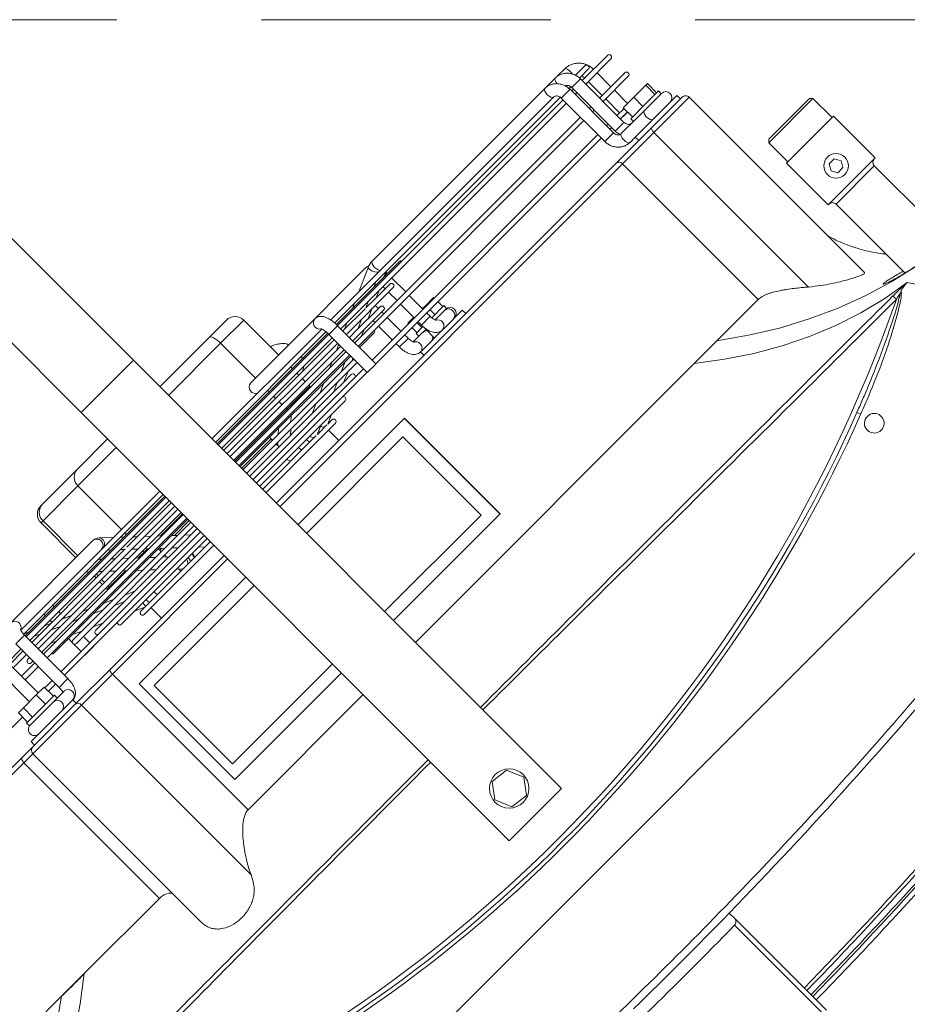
# Model space of a CAD drawing. Header units: millimetres. Extents: x -96593 to 66336, y -23969 to 7139.
# Tile 61 of 256: x -90381 to -90350, y -5507 to -5473. Entities that reach past the tile are written whole.
import ezdxf

# ---------------------------------------------------------------- set-up
doc = ezdxf.new("R2010")
doc.units = ezdxf.units.MM
doc.linetypes.add('DASHED', pattern=[0.75, 0.5, -0.25])
doc.layers.add('mm_punktwstawienia', color=1, linetype='Continuous', lineweight=50)
doc.layers.add('PG_PODCIĄGI', color=1, linetype='DASHED', lineweight=18)

# ---------------------------------------------------------------- blocks, each defined once
blk = doc.blocks.new('W_Gorny')
at = {"color": 7, "linetype": 'Continuous', "lineweight": 13}
for p, q in [((143.801, 230.641), (143.801, 244.007)), ((146.801, 230.641), (146.801, 244.007)), ((143.801, 230.641), (146.801, 230.641)), ((143.801, 230.641), (143.801, 206.024)), ((146.801, 230.641), (146.801, 206.024)), ((139.97, 229.124), (140.968, 229.124)), ((140.968, 229.124), (143.801, 229.124)), ((146.801, 229.124), (148.537, 229.124)), ((148.537, 229.124), (150.546, 229.124)), ((150.546, 229.124), (150.633, 229.124)), ((139.47, 228.624), (139.47, 226.614)), ((140.8, 228.624), (139.47, 228.624)), ((143.801, 228.624), (140.8, 228.624)), ((140.8, 228.624), (140.8, 226.614)), ((149.008, 228.624), (146.801, 228.624)), ((151.017, 228.624), (149.008, 228.624)), ((149.008, 228.624), (149.008, 226.124)), ((151.017, 226.624), (151.017, 228.624)), ((151.133, 228.624), (151.017, 228.624)), ((151.133, 226.624), (151.133, 228.624)), ((123.446, 226.614), (123.017, 226.614)), ((124.155, 226.624), (123.553, 226.624)), ((134.088, 226.624), (124.155, 226.624)), ((135.351, 226.124), (134.358, 226.567)), ((138.886, 226.624), (134.468, 226.624)), ((141.083, 226.614), (137.383, 226.614)), ((154.871, 226.624), (150.146, 226.624)), ((149.895, 226.521), (149.472, 226.124)), ((122.852, 225.774), (121.401, 225.774)), ((122.878, 226.124), (122.351, 226.124)), ((122.351, 225.924), (122.841, 225.924)), ((122.852, 225.874), (122.852, 223.374)), ((123.209, 225.874), (122.852, 225.874)), ((123.352, 225.874), (123.209, 225.874)), ((123.351, 225.924), (123.457, 225.924)), ((123.352, 223.374), (123.352, 225.874)), ((123.453, 225.774), (123.352, 225.774)), ((123.453, 225.874), (123.453, 223.374)), ((123.453, 225.874), (123.953, 225.874)), ((123.949, 225.924), (136.933, 225.924)), ((123.953, 223.374), (123.953, 225.874)), ((136.928, 225.774), (123.953, 225.774)), ((124.155, 226.124), (124.886, 226.124)), ((136.965, 226.124), (124.886, 226.124)), ((134.165, 225.832), (133.307, 225.832)), ((133.97, 225.924), (134.178, 225.831)), ((134.003, 225.874), (134.003, 225.832)), ((134.003, 225.874), (134.082, 225.874)), ((134.177, 225.832), (134.165, 225.832)), ((134.767, 225.832), (134.205, 225.832)), ((134.571, 225.924), (134.779, 225.832)), ((136.924, 225.832), (134.767, 225.832)), ((136.007, 225.832), (135.8, 225.924)), ((136.932, 225.764), (136.932, 223.564)), ((136.932, 225.764), (136.956, 225.764)), ((136.956, 225.764), (137.432, 225.764)), ((143.801, 225.832), (137.427, 225.832)), ((143.801, 225.774), (137.43, 225.774)), ((137.432, 223.564), (137.432, 225.764)), ((137.435, 225.924), (143.801, 225.924)), ((137.48, 226.114), (137.603, 226.114)), ((143.801, 226.124), (137.678, 226.124)), ((138.883, 225.832), (138.86, 225.924)), ((139.47, 225.924), (139.47, 225.832)), ((140.8, 225.924), (140.8, 225.832)), ((154.522, 226.124), (146.801, 226.124)), ((146.801, 225.924), (154.84, 225.924)), ((149.794, 225.832), (146.801, 225.832)), ((154.835, 225.774), (146.801, 225.774)), ((149.008, 225.924), (149.008, 225.832)), ((149.258, 225.924), (149.159, 225.832)), ((151.053, 225.832), (149.794, 225.832)), ((149.891, 225.832), (149.989, 225.924)), ((150.522, 225.924), (150.424, 225.832)), ((151.121, 225.832), (151.053, 225.832)), ((154.835, 225.832), (151.121, 225.832)), ((151.155, 225.832), (151.254, 225.924)), ((154.523, 226.124), (154.794, 226.124)), ((154.803, 225.924), (154.595, 225.832)), ((154.835, 225.874), (154.835, 223.374)), ((155.335, 225.874), (154.835, 225.874)), ((155.335, 223.374), (155.335, 225.874)), ((156.1, 225.874), (156.1, 223.814)), ((156.6, 223.814), (156.6, 225.874)), ((121.401, 225.574), (122.852, 225.574)), ((122.201, 225.574), (122.201, 224.774)), ((122.701, 224.774), (122.701, 225.574)), ((123.352, 225.574), (123.453, 225.574)), ((123.953, 225.574), (136.932, 225.574)), ((134.003, 225.574), (134.003, 224.774)), ((135.004, 225.459), (134.235, 225.459)), ((134.503, 225.459), (134.503, 225.574)), ((134.756, 225.574), (135.018, 225.457)), ((135.015, 225.459), (135.004, 225.459)), ((135.605, 225.459), (135.045, 225.459)), ((135.357, 225.574), (135.618, 225.458)), ((136.932, 225.459), (135.658, 225.459)), ((136.845, 225.459), (136.585, 225.574)), ((137.432, 225.574), (143.801, 225.574)), ((143.801, 225.459), (137.432, 225.459)), ((139.47, 225.574), (139.47, 225.459)), ((140.8, 225.574), (140.8, 225.459)), ((146.801, 225.574), (154.835, 225.574)), ((149.357, 225.459), (146.801, 225.459)), ((148.884, 225.574), (148.761, 225.459)), ((150.635, 225.459), (149.458, 225.459)), ((149.492, 225.459), (149.616, 225.574)), ((150.149, 225.574), (150.025, 225.459)), ((154.835, 225.459), (150.729, 225.459)), ((150.757, 225.459), (150.88, 225.574)), ((151.017, 225.459), (151.017, 225.574)), ((151.133, 225.459), (151.133, 225.574)), ((153.171, 225.574), (153.171, 225.459)), ((153.671, 225.459), (153.671, 225.574)), ((154.017, 225.574), (153.758, 225.459)), ((154.619, 225.574), (154.359, 225.459)), ((155.335, 225.574), (156.1, 225.574)), ((156.1, 225.459), (155.335, 225.459)), ((134.235, 225.259), (136.932, 225.259)), ((134.503, 224.774), (134.503, 225.259)), ((135.843, 225.085), (135.163, 225.085)), ((135.267, 225.259), (135.267, 225.085)), ((135.464, 225.259), (135.853, 225.085)), ((135.767, 225.085), (135.767, 225.124)), ((135.853, 225.085), (135.843, 225.085)), ((135.854, 225.085), (135.854, 225.085)), ((136.443, 225.085), (135.886, 225.085)), ((136.065, 225.259), (136.454, 225.085)), ((136.499, 225.085), (136.443, 225.085)), ((136.932, 225.085), (136.499, 225.085)), ((137.432, 225.259), (143.801, 225.259)), ((137.683, 225.085), (137.432, 225.197)), ((143.801, 225.085), (137.432, 225.085)), ((139.47, 225.259), (139.47, 225.085)), ((140.8, 225.259), (140.8, 225.085)), ((146.801, 225.259), (154.835, 225.259)), ((149.051, 225.085), (146.801, 225.085)), ((148.547, 225.259), (148.362, 225.085)), ((150.255, 225.085), (149.051, 225.085)), ((149.094, 225.085), (149.279, 225.259)), ((149.812, 225.259), (149.627, 225.085)), ((154.835, 225.085), (150.315, 225.085)), ((150.358, 225.085), (150.543, 225.259)), ((151.017, 225.085), (151.017, 225.259)), ((151.133, 225.085), (151.133, 225.259)), ((153.309, 225.259), (152.92, 225.085)), ((153.171, 225.259), (153.171, 225.197)), ((153.91, 225.259), (153.521, 225.085)), ((154.75, 225.085), (154.835, 225.124)), ((155.335, 225.259), (156.1, 225.259)), ((155.44, 225.085), (155.335, 225.085)), ((122.852, 224.774), (121.401, 224.774)), ((121.401, 224.574), (122.852, 224.574)), ((122.201, 224.574), (122.201, 223.814)), ((122.701, 223.774), (122.701, 224.574)), ((123.453, 224.774), (123.352, 224.774)), ((123.352, 224.574), (123.453, 224.574)), ((136.932, 224.774), (123.953, 224.774)), ((123.953, 224.574), (136.932, 224.574)), ((134.003, 224.574), (134.003, 223.774)), ((134.503, 223.774), (134.503, 224.574)), ((135.163, 224.885), (136.932, 224.885)), ((135.267, 224.885), (135.267, 224.774)), ((135.267, 224.574), (135.267, 223.774)), ((135.767, 224.774), (135.767, 224.885)), ((135.767, 223.774), (135.767, 224.574)), ((136.302, 224.885), (136.551, 224.774)), ((136.903, 224.885), (136.932, 224.873)), ((137.432, 224.885), (143.801, 224.885)), ((143.801, 224.774), (137.432, 224.774)), ((137.432, 224.574), (143.801, 224.574)), ((138.381, 224.774), (138.132, 224.885)), ((139.47, 224.885), (139.47, 224.824)), ((139.47, 224.824), (140.8, 224.824)), ((140.8, 224.885), (140.8, 224.824)), ((140.8, 224.824), (143.801, 224.824)), ((146.801, 224.885), (154.835, 224.885)), ((146.801, 224.824), (148.084, 224.824)), ((154.835, 224.774), (146.801, 224.774)), ((146.801, 224.574), (154.835, 224.574)), ((148.149, 224.885), (148.03, 224.774)), ((148.762, 224.774), (148.88, 224.885)), ((148.815, 224.824), (149.008, 224.824)), ((149.008, 224.885), (149.008, 224.824)), ((149.008, 224.824), (149.348, 224.824)), ((149.413, 224.885), (149.295, 224.774)), ((150.026, 224.774), (150.145, 224.885)), ((150.079, 224.824), (151.017, 224.824)), ((151.017, 224.824), (151.017, 224.885)), ((151.017, 224.824), (151.133, 224.824)), ((151.133, 224.824), (151.133, 224.885)), ((152.471, 224.885), (152.222, 224.774)), ((153.072, 224.885), (152.823, 224.774)), ((154.052, 224.774), (154.301, 224.885)), ((155.335, 224.885), (155.44, 224.885)), ((156.1, 224.774), (155.335, 224.774)), ((155.335, 224.574), (156.1, 224.574)), ((136.09, 224.512), (136.932, 224.512)), ((137.432, 224.512), (143.801, 224.512)), ((137.432, 224.382), (137.529, 224.339)), ((137.521, 224.339), (137.432, 224.339)), ((137.529, 224.339), (137.521, 224.339)), ((138.119, 224.339), (137.567, 224.339)), ((137.741, 224.512), (138.131, 224.339)), ((143.801, 224.339), (138.177, 224.339)), ((139.359, 224.339), (138.97, 224.512)), ((140.857, 224.512), (141.042, 224.339)), ((141.773, 224.339), (141.588, 224.512)), ((142.101, 224.424), (142.101, 224.339)), ((143.801, 224.424), (142.101, 224.424)), ((146.801, 224.512), (154.512, 224.512)), ((147.657, 224.424), (146.801, 224.424)), ((148.144, 224.339), (146.801, 224.339)), ((147.75, 224.512), (147.565, 224.339)), ((148.262, 224.339), (148.144, 224.339)), ((149.443, 224.339), (148.262, 224.339)), ((148.297, 224.339), (148.482, 224.512)), ((148.501, 224.424), (148.388, 224.424)), ((148.501, 224.339), (148.501, 224.424)), ((149.015, 224.512), (148.83, 224.339)), ((153.585, 224.339), (149.528, 224.339)), ((149.561, 224.339), (149.746, 224.512)), ((151.633, 224.512), (151.244, 224.339)), ((152.234, 224.512), (151.846, 224.339)), ((153.074, 224.339), (153.463, 224.512)), ((153.171, 224.382), (153.171, 224.339)), ((153.671, 224.289), (153.671, 224.512)), ((153.671, 223.774), (153.671, 224.189)), ((121.061, 223.814), (121.061, 223.284)), ((121.061, 223.814), (121.159, 223.814)), ((121.159, 223.814), (121.159, 223.284)), ((121.159, 223.814), (121.852, 223.814)), ((121.852, 223.814), (121.852, 223.284)), ((121.852, 223.814), (122.448, 223.814)), ((122.448, 223.814), (122.448, 223.284)), ((122.852, 223.774), (122.448, 223.774)), ((123.453, 223.774), (123.352, 223.774)), ((136.932, 223.774), (123.953, 223.774)), ((133.357, 223.814), (133.357, 223.774)), ((133.357, 223.814), (133.814, 223.814)), ((133.814, 223.814), (133.814, 223.774)), ((133.814, 223.814), (134.003, 223.814)), ((134.503, 223.814), (134.558, 223.814)), ((134.558, 223.814), (134.558, 223.774)), ((134.558, 223.814), (134.846, 223.814)), ((134.846, 223.814), (134.846, 223.774)), ((137.432, 224.139), (143.801, 224.139)), ((143.801, 223.774), (137.432, 223.774)), ((138.358, 223.966), (137.946, 223.966)), ((137.977, 224.139), (138.368, 223.965)), ((138.964, 223.966), (138.358, 223.966)), ((138.579, 224.139), (138.968, 223.966)), ((143.801, 223.966), (138.964, 223.966)), ((140.196, 223.966), (139.807, 224.139)), ((141.255, 224.139), (141.44, 223.966)), ((142.101, 224.031), (141.987, 224.139)), ((142.101, 224.139), (142.101, 223.966)), ((146.801, 224.139), (153.585, 224.139)), ((147.867, 223.966), (146.801, 223.966)), ((154.835, 223.774), (146.801, 223.774)), ((147.352, 224.139), (147.167, 223.966)), ((149.026, 223.966), (147.867, 223.966)), ((147.898, 223.966), (148.083, 224.139)), ((148.616, 224.139), (148.431, 223.966)), ((148.501, 224.031), (148.501, 224.139)), ((152.657, 223.966), (149.148, 223.966)), ((149.163, 223.966), (149.348, 224.139)), ((150.795, 224.139), (150.406, 223.966)), ((151.397, 224.139), (151.008, 223.966)), ((152.236, 223.966), (152.625, 224.139)), ((153.171, 224.139), (153.171, 223.774)), ((155.757, 223.774), (155.335, 223.774)), ((155.757, 223.814), (155.757, 223.284)), ((155.757, 223.814), (156.214, 223.814)), ((156.214, 223.814), (156.214, 223.284)), ((156.214, 223.814), (156.958, 223.814)), ((156.958, 223.814), (156.958, 223.284)), ((156.958, 223.814), (157.246, 223.814)), ((157.246, 223.814), (157.246, 223.284)), ((122.448, 223.574), (122.852, 223.574)), ((122.448, 223.564), (122.701, 223.564)), ((122.701, 223.564), (122.701, 223.574)), ((123.209, 223.374), (122.852, 223.374)), ((123.352, 223.374), (123.209, 223.374)), ((123.352, 223.574), (123.453, 223.574)), ((123.453, 223.374), (123.953, 223.374)), ((123.953, 223.574), (136.932, 223.574)), ((133.357, 223.574), (133.357, 223.284)), ((133.814, 223.574), (133.814, 223.284)), ((134.003, 223.574), (134.003, 223.374)), ((134.003, 223.374), (134.503, 223.374)), ((134.503, 223.374), (134.503, 223.574)), ((134.558, 223.574), (134.558, 223.284)), ((134.846, 223.574), (134.846, 223.284)), ((135.267, 223.574), (135.267, 223.374)), ((135.292, 223.374), (135.267, 223.374)), ((135.767, 223.374), (135.292, 223.374)), ((135.767, 223.374), (135.767, 223.574)), ((136.932, 223.564), (136.956, 223.564)), ((136.956, 223.564), (137.432, 223.564)), ((137.432, 223.574), (143.801, 223.574)), ((138.874, 223.392), (143.801, 223.392)), ((139.653, 223.392), (140.046, 223.217)), ((140.254, 223.392), (140.644, 223.219)), ((146.801, 223.574), (154.835, 223.574)), ((146.801, 223.392), (151.729, 223.392)), ((147.111, 223.228), (147.286, 223.392)), ((147.898, 223.374), (147.899, 223.392)), ((148.375, 223.228), (148.551, 223.392)), ((150.561, 223.219), (150.95, 223.392)), ((153.171, 223.574), (153.171, 223.564)), ((153.171, 223.564), (153.671, 223.564)), ((153.671, 223.564), (153.671, 223.574)), ((155.335, 223.374), (154.835, 223.374)), ((155.335, 223.574), (155.757, 223.574)), ((157.246, 223.574), (167.902, 223.574)), ((121.341, 223.124), (120.941, 223.124)), ((120.954, 223.284), (120.954, 223.124)), ((121.667, 223.284), (120.954, 223.284)), ((121.667, 223.124), (121.341, 223.124)), ((122.554, 223.284), (121.667, 223.284)), ((122.405, 223.124), (121.667, 223.124)), ((123.252, 223.124), (122.405, 223.124)), ((122.554, 223.124), (122.554, 223.284)), ((133.301, 223.284), (133.301, 223.124)), ((133.997, 223.284), (133.301, 223.284)), ((133.636, 223.124), (133.301, 223.124)), ((133.962, 223.124), (133.636, 223.124)), ((134.9, 223.124), (134.483, 223.124)), ((134.501, 222.624), (134.501, 223.124)), ((134.502, 223.284), (134.901, 223.284)), ((135.226, 223.124), (134.9, 223.124)), ((134.901, 223.124), (134.901, 223.284)), ((140.042, 223.219), (139.801, 223.219)), ((139.801, 223.019), (143.801, 223.019)), ((140.643, 223.219), (140.097, 223.219)), ((140.201, 223.019), (140.201, 222.424)), ((143.801, 223.219), (140.72, 223.219)), ((146.932, 223.219), (146.801, 223.219)), ((146.801, 223.019), (150.801, 223.019)), ((148.216, 223.219), (146.932, 223.219)), ((147.101, 223.219), (147.111, 223.228)), ((150.801, 223.219), (148.216, 223.219)), ((148.354, 223.211), (148.375, 223.228)), ((148.375, 223.228), (148.365, 223.219)), ((148.501, 223.219), (148.501, 223.346)), ((150.401, 222.424), (150.401, 223.019)), ((155.3, 223.124), (155.293, 223.124)), ((155.701, 223.124), (155.3, 223.124)), ((155.701, 223.284), (155.701, 223.124)), ((157.301, 223.284), (155.701, 223.284)), ((156.381, 223.124), (155.701, 223.124)), ((157.187, 223.124), (156.381, 223.124)), ((157.297, 223.124), (157.187, 223.124)), ((157.301, 223.124), (157.297, 223.124)), ((157.301, 223.124), (157.301, 223.284)), ((120.554, 222.624), (120.554, 222.424)), ((121.754, 222.624), (120.554, 222.624)), ((122.935, 222.624), (121.754, 222.624)), ((122.935, 222.624), (123.252, 222.624)), ((122.954, 222.424), (122.954, 222.624)), ((132.901, 222.624), (132.901, 222.424)), ((133.888, 222.624), (132.901, 222.624)), ((133.888, 222.624), (134.038, 222.624)), ((135.152, 222.624), (134.038, 222.624)), ((135.152, 222.624), (135.303, 222.624)), ((135.301, 222.424), (135.301, 222.624)), ((155.293, 222.624), (155.3, 222.624)), ((155.3, 222.624), (155.301, 222.624)), ((155.301, 222.624), (155.301, 222.424)), ((157.701, 222.624), (155.301, 222.624)), ((157.701, 222.424), (157.701, 222.624)), ((120.254, 222.224), (120.254, 212.138)), ((122.281, 222.224), (120.254, 222.224)), ((120.454, 222.424), (122.211, 222.424)), ((122.211, 222.424), (124.25, 222.424)), ((122.281, 213.337), (122.281, 222.224)), ((124.08, 222.224), (122.281, 222.224)), ((124.08, 222.224), (124.08, 214.424)), ((143.801, 222.224), (124.08, 222.224)), ((124.25, 222.424), (143.801, 222.424)), ((146.801, 222.424), (153.36, 222.424)), ((153.425, 222.224), (146.801, 222.224)), ((153.36, 222.424), (155.379, 222.424)), ((153.425, 214.424), (153.425, 222.224)), ((155.207, 222.224), (153.425, 222.224)), ((155.207, 222.224), (155.207, 212.464)), ((158.001, 222.224), (155.207, 222.224)), ((155.379, 222.424), (157.801, 222.424)), ((157.801, 222.424), (158.412, 222.424)), ((158.001, 212.543), (158.001, 222.224)), ((158.518, 222.224), (158.001, 222.224)), ((158.412, 222.424), (170.101, 222.424)), ((158.518, 222.224), (158.518, 214.424)), ((170.301, 222.224), (158.518, 222.224)), ((137.666, 221.174), (143.801, 221.174)), ((137.666, 215.674), (137.666, 221.174)), ((137.675, 215.674), (137.675, 221.174)), ((146.801, 221.174), (152.937, 221.174)), ((152.927, 215.674), (152.927, 221.174)), ((152.937, 221.174), (152.937, 215.674)), ((138.251, 216.193), (138.251, 220.693)), ((143.801, 220.693), (138.251, 220.693)), ((152.551, 220.693), (146.801, 220.693)), ((152.551, 216.193), (152.551, 220.693)), ((116.831, 218.724), (116.731, 218.624)), ((116.731, 218.624), (116.731, 217.524)), ((119.271, 218.624), (116.731, 218.624)), ((116.831, 218.724), (119.171, 218.724)), ((119.271, 218.624), (119.171, 218.724)), ((119.271, 217.524), (119.271, 218.624)), ((116.651, 217.524), (116.651, 215.124)), ((119.351, 217.524), (116.651, 217.524)), ((119.351, 215.124), (119.351, 217.524)), ((117.857, 216.274), (117.713, 216.024)), ((118.146, 216.274), (117.857, 216.274)), ((118.29, 216.024), (118.146, 216.274)), ((143.801, 216.193), (138.251, 216.193)), ((152.551, 216.193), (146.801, 216.193)), ((117.713, 216.024), (117.857, 215.774)), ((117.857, 215.774), (118.146, 215.774)), ((118.146, 215.774), (118.29, 216.024)), ((137.666, 215.674), (143.801, 215.674)), ((146.801, 215.674), (152.937, 215.674)), ((119.351, 215.124), (116.651, 215.124)), ((116.901, 214.924), (116.901, 210.404)), ((119.101, 214.924), (116.901, 214.924)), ((119.101, 210.962), (119.101, 214.924)), ((124.08, 214.424), (126.454, 214.424)), ((126.454, 214.424), (127.759, 214.424)), ((143.801, 214.424), (127.759, 214.424)), ((153.425, 214.424), (146.801, 214.424)), ((162.844, 214.424), (158.518, 214.424)), ((164.149, 214.424), (162.844, 214.424)), ((170.301, 214.424), (164.149, 214.424)), ((114.001, 202.624), (119.301, 210.624)), ((119.301, 210.624), (119.408, 210.624)), ((124.298, 208.408), (124.488, 208.333)), ((145.597, 208.214), (144.851, 208.125)), ((146.047, 207.614), (145.597, 208.214)), ((124.223, 207.917), (124.379, 207.917)), ((144.851, 208.125), (144.556, 207.435)), ((144.556, 207.435), (145.006, 206.834)), ((145.751, 206.924), (146.047, 207.614)), ((145.006, 206.834), (145.751, 206.924)), ((143.801, 206.024), (146.801, 206.024)), ((176.601, 202.624), (114.001, 202.624)), ((142.551, 197.316), (142.551, 197.616)), ((142.551, 192.024), (142.551, 197.316)), ((142.751, 197.113), (142.751, 192.024))]:
    blk.add_line(p, q, dxfattribs=at)
at = {"color": 7, "linetype": 'Continuous', "lineweight": 13, "flags": 128}
for points in [[(140.8, 228.624), (140.804, 228.722), (140.813, 228.816), (140.829, 228.902), (140.849, 228.978), (140.875, 229.04), (140.904, 229.086), (140.935, 229.115), (140.968, 229.124)], [(123.017, 226.614), (122.984, 226.595), (122.957, 226.541), (122.939, 226.46), (122.933, 226.364), (122.939, 226.269), (122.944, 226.239)], [(123.66, 226.402), (123.652, 226.47), (123.629, 226.551), (123.594, 226.605), (123.553, 226.624), (123.553, 226.624)], [(124.155, 226.624), (124.196, 226.605), (124.23, 226.551), (124.254, 226.47), (124.262, 226.374), (124.254, 226.279), (124.23, 226.198), (124.196, 226.143), (124.157, 226.124)], [(134.088, 226.624), (134.129, 226.605), (134.164, 226.551), (134.187, 226.47), (134.196, 226.374), (134.187, 226.279), (134.164, 226.198), (134.129, 226.143), (134.088, 226.124)], [(134.358, 226.567), (134.376, 226.553), (134.392, 226.502), (134.388, 226.427), (134.364, 226.338), (134.324, 226.249), (134.273, 226.174), (134.221, 226.124)], [(134.468, 226.624), (134.382, 226.605), (134.336, 226.578)], [(139.47, 224.824), (139.474, 224.785), (139.476, 224.774)], [(140.8, 224.824), (140.802, 224.785), (140.803, 224.774)], [(149.008, 224.824), (149.005, 224.785), (149.002, 224.774)], [(151.017, 224.824), (151.014, 224.785), (151.011, 224.774)], [(151.126, 224.774), (151.129, 224.785), (151.133, 224.824)], [(147.947, 223.219), (147.916, 223.279), (147.898, 223.374)], [(121.942, 223.124), (121.983, 223.105), (122.018, 223.051), (122.041, 222.97), (122.049, 222.874), (122.041, 222.779), (122.018, 222.698), (121.983, 222.643), (121.942, 222.624)], [(123.252, 223.124), (123.293, 223.105), (123.327, 223.051), (123.351, 222.97), (123.359, 222.874), (123.351, 222.779), (123.327, 222.698), (123.293, 222.643), (123.252, 222.624)], [(140.479, 223.219), (140.494, 223.279), (140.495, 223.285)], [(146.801, 223.253), (146.82, 223.237), (146.846, 223.219)], [(122.211, 222.424), (122.224, 222.421), (122.237, 222.409), (122.25, 222.391), (122.26, 222.366), (122.269, 222.335), (122.275, 222.301), (122.279, 222.263), (122.281, 222.224)], [(153.36, 222.424), (153.372, 222.421), (153.384, 222.409), (153.396, 222.391), (153.406, 222.366), (153.414, 222.335), (153.42, 222.301), (153.423, 222.263), (153.425, 222.224)], [(158.412, 222.424), (158.433, 222.421), (158.452, 222.409), (158.471, 222.391), (158.487, 222.366), (158.5, 222.335), (158.51, 222.301), (158.516, 222.263), (158.518, 222.224)], [(126.454, 214.424), (125.388, 213.67), (124.294, 212.992), (123.174, 212.393), (122.031, 211.874), (120.869, 211.436), (119.691, 211.081), (118.501, 210.81), (117.301, 210.624)], [(127.759, 214.424), (126.774, 213.674), (125.763, 212.999), (124.728, 212.401), (123.672, 211.882), (122.599, 211.444), (121.51, 211.088), (120.41, 210.814), (119.301, 210.624)], [(162.844, 214.424), (163.828, 213.674), (164.84, 212.999), (165.875, 212.401), (166.93, 211.882), (168.004, 211.444), (169.092, 211.088), (170.193, 210.814), (171.301, 210.624)], [(173.301, 210.624), (172.102, 210.81), (170.911, 211.081), (169.734, 211.436), (168.572, 211.874), (167.429, 212.393), (166.309, 212.992), (165.215, 213.67), (164.149, 214.424)], [(120.105, 210.649), (120.105, 210.64), (120.105, 210.626), (120.105, 210.606), (120.105, 210.582), (120.106, 210.553), (120.106, 210.521), (120.106, 210.486), (120.106, 210.451)]]:
    blk.add_lwpolyline(points, dxfattribs=at)
at = {"color": 7, "linetype": 'Continuous', "lineweight": 13}
for centre, radius in [((118.001, 216.024), 0.5), ((145.301, 207.524), 0.8)]:
    blk.add_circle(centre, radius, dxfattribs=at)
for centre, radius, start, end in [((139.97, 228.624), 0.5, 90, 180), ((148.522, 228.638), 0.486, 358.348, 88.2476), ((150.531, 228.638), 0.486, 358.348, 88.2476), ((150.633, 228.624), 0.5, 0, 90), ((137.368, 226.362), 0.252, 303.6014, 86.5847), ((139.312, 226.494), 0.446, 141.735, 164.396), ((141.069, 226.363), 0.252, 288.4787, 86.8545), ((150.166, 226.374), 0.251, 94.6993, 265.3007), ((154.892, 226.372), 0.253, 94.1089, 241.7041), ((150.085, 226.362), 0.248, 140.2199, 253.5838), ((121.401, 225.674), 0.1, 90, 270), ((122.351, 226.024), 0.1, 90, 270), ((133.307, 225.732), 0.1, 90, 154.8807), ((134.235, 225.359), 0.1, 90, 270), ((135.163, 224.985), 0.1, 90, 270), ((155.44, 224.985), 0.1, 270, 90), ((121.401, 224.674), 0.1, 90, 270), ((136.09, 224.612), 0.1, 202.1878, 270), ((154.512, 224.612), 0.1, 270, 337.8122), ((137.018, 224.239), 0.1, 149.8476, 210.1524), ((141.901, 224.424), 0.2, 0, 26.0287), ((148.701, 224.424), 0.2, 153.9713, 180), ((153.585, 224.239), 0.1, 270, 90), ((137.946, 223.866), 0.1, 90, 245.8404), ((152.657, 223.866), 0.1, 294.1596, 90), ((138.874, 223.492), 0.1, 124.8944, 270), ((139.854, 223.568), 0.504, 316.1607, 336.2596), ((140.469, 223.561), 0.49, 315.66, 339.8159), ((140.589, 223.372), 0.515, 342.6771, 2.2333), ((141.065, 223.369), 0.491, 342.1973, 2.7134), ((147.91, 223.374), 0.25, 175.8755, 218.3426), ((147.951, 223.373), 0.267, 175.8847, 215.2359), ((148.263, 223.466), 0.29, 194.6054, 238.1068), ((149.365, 223.37), 0.498, 342.3579, 2.5525), ((149.801, 223.372), 0.515, 342.6772, 2.2335), ((150.225, 223.28), 0.288, 347.8396, 23.0619), ((151.729, 223.492), 0.1, 270, 55.1056), ((120.941, 222.874), 0.25, 90, 270), ((133.348, 222.874), 0.25, 90, 270), ((133.436, 222.874), 0.251, 94.6993, 265.3007), ((134.059, 222.876), 0.253, 114.9048, 265.517), ((134.684, 222.903), 0.221, 91.1796, 145.8045), ((135.33, 222.88), 0.253, 119.6983, 181.2385), ((139.801, 223.119), 0.1, 90, 270), ((150.801, 223.119), 0.1, 270, 90), ((155.321, 222.874), 0.251, 96.518, 263.541), ((155.943, 222.874), 0.251, 94.6994, 265.3006), ((157.255, 222.874), 0.25, 270, 90), ((134.684, 222.846), 0.221, 214.1971, 268.8196), ((135.313, 222.861), 0.237, 176.7863, 267.4014), ((120.454, 222.224), 0.2, 90, 180), ((124.267, 222.238), 0.187, 95.057, 184.2914), ((155.394, 222.237), 0.188, 94.5109, 183.8928), ((157.801, 222.224), 0.2, 0, 90), ((116.701, 214.924), 0.2, 0, 90), ((119.301, 214.924), 0.2, 90, 180), ((145.301, 262.47), 57.8, 244.15669, 295.84331), ((125.081, 207.964), 0.699, 148.0914, 162.1043), ((145.301, 262.502), 58.2, 248.97043, 291.02957), ((145.301, 262.47), 58, 248.97043, 291.02957), ((124.301, 207.524), 0.4, 101.2547, 78.7453), ((145.301, 386.596), 189.5, 269.22898, 270.77102), ((145.301, 381.596), 188.8, 260.45722, 269.16542), ((145.301, 381.596), 189, 260.45722, 269.1663)]:
    blk.add_arc(centre, radius, start, end, dxfattribs=at)
for points, knots in [([(139.47, 227.093), (139.435, 227.081), (139.342, 227.049), (139.206, 226.972), (139.069, 226.876), (138.995, 226.802), (138.961, 226.768)], [0, 0, 0, 0, 0.181655, 0.480164, 0.765854, 1, 1, 1, 1]), ([(123.017, 226.614), (122.983, 226.613), (122.898, 226.61), (122.762, 226.577), (122.618, 226.512), (122.488, 226.419), (122.378, 226.302), (122.291, 226.165), (122.232, 226.012), (122.204, 225.876), (122.202, 225.793), (122.201, 225.764)], [0, 0, 0, 0, 0.077253, 0.199091, 0.320946, 0.442948, 0.565287, 0.688081, 0.811367, 0.935111, 1, 1, 1, 1]), ([(123.553, 226.624), (123.521, 226.623), (123.442, 226.62), (123.317, 226.586), (123.187, 226.52), (123.073, 226.428), (122.978, 226.313), (122.907, 226.179), (122.861, 226.031), (122.855, 225.927), (122.852, 225.874)], [0, 0, 0, 0, 0.0855141, 0.2142635, 0.3429291, 0.4719751, 0.6018345, 0.7327117, 0.864602, 1, 1, 1, 1]), ([(124.155, 226.624), (124.123, 226.623), (124.043, 226.62), (123.918, 226.586), (123.788, 226.52), (123.674, 226.428), (123.579, 226.313), (123.508, 226.179), (123.462, 226.031), (123.456, 225.927), (123.453, 225.874)], [0, 0, 0, 0, 0.085514, 0.214263, 0.342929, 0.471975, 0.601835, 0.732712, 0.864602, 1, 1, 1, 1]), ([(134.358, 226.567), (134.329, 226.578), (134.254, 226.608), (134.161, 226.623), (134.101, 226.624), (134.088, 226.624)], [0, 0, 0, 0, 0.3420236, 0.8649809, 1, 1, 1, 1]), ([(134.468, 226.624), (134.433, 226.622), (134.377, 226.618), (134.329, 226.593), (134.311, 226.584)], [0, 0, 0, 0, 0.6250924, 1, 1, 1, 1]), ([(137.383, 226.614), (137.351, 226.612), (137.287, 226.606), (137.203, 226.564), (137.134, 226.506), (137.076, 226.431), (137.025, 226.333), (136.983, 226.209), (136.952, 226.062), (136.935, 225.912), (136.933, 225.811), (136.932, 225.764)], [0, 0, 0, 0, 0.091252, 0.180263, 0.269244, 0.366322, 0.480951, 0.617608, 0.754599, 0.885388, 1, 1, 1, 1]), ([(150.146, 226.624), (150.111, 226.621), (150.044, 226.615), (149.959, 226.574), (149.915, 226.537), (149.895, 226.521)], [0, 0, 0, 0, 0.364541, 0.712981, 1, 1, 1, 1]), ([(137.432, 225.764), (137.432, 225.785), (137.433, 225.845), (137.441, 225.942), (137.457, 226.039), (137.477, 226.11), (137.492, 226.15), (137.504, 226.165), (137.5, 226.162), (137.5, 226.162)], [0, 0, 0, 0, 0.107705, 0.314187, 0.517093, 0.691358, 0.848755, 0.990468, 1, 1, 1, 1]), ([(122.701, 225.764), (122.702, 225.779), (122.704, 225.827), (122.715, 225.884), (122.735, 225.918), (122.739, 225.924)], [0, 0, 0, 0, 0.26008, 0.869474, 1, 1, 1, 1]), ([(123.352, 225.874), (123.352, 225.886), (123.354, 225.927), (123.372, 225.993), (123.414, 226.059), (123.457, 226.098), (123.484, 226.107), (123.492, 226.109)], [0, 0, 0, 0, 0.107845, 0.36208, 0.618474, 0.881138, 1, 1, 1, 1]), ([(123.953, 225.874), (123.953, 225.886), (123.955, 225.927), (123.973, 225.993), (124.015, 226.06), (124.069, 226.104), (124.117, 226.122), (124.145, 226.124), (124.155, 226.124)], [0, 0, 0, 0, 0.083591, 0.280649, 0.479379, 0.682969, 0.898515, 1, 1, 1, 1]), ([(134.005, 225.924), (134.004, 225.918), (134.003, 225.902), (134.003, 225.885), (134.003, 225.874)], [0, 0, 0, 0, 0.369825, 1, 1, 1, 1]), ([(134.221, 225.83), (134.218, 225.831), (134.208, 225.832), (134.194, 225.832), (134.182, 225.832), (134.176, 225.832), (134.178, 225.832), (134.178, 225.832)], [0, 0, 0, 0, 0.108324, 0.325506, 0.639413, 0.959446, 1, 1, 1, 1]), ([(137.603, 226.115), (137.608, 226.115), (137.622, 226.114), (137.643, 226.118), (137.662, 226.121), (137.674, 226.123), (137.681, 226.124), (137.685, 226.124), (137.685, 226.124), (137.683, 226.123), (137.682, 226.122)], [0, 0, 0, 0, 0.148616, 0.390785, 0.542393, 0.655788, 0.745687, 0.835969, 0.918436, 1, 1, 1, 1]), ([(153.161, 225.924), (153.163, 225.911), (153.167, 225.882), (153.168, 225.849), (153.168, 225.832)], [0, 0, 0, 0, 0.4677591, 1, 1, 1, 1]), ([(153.67, 225.832), (153.67, 225.837), (153.669, 225.868), (153.666, 225.899), (153.663, 225.924)], [0, 0, 0, 0, 0.151831, 1, 1, 1, 1]), ([(154.778, 226.158), (154.778, 226.158), (154.775, 226.161), (154.786, 226.147), (154.802, 226.109), (154.82, 226.045), (154.833, 225.964), (154.835, 225.904), (154.835, 225.874)], [0, 0, 0, 0, 0.02601, 0.19302, 0.368742, 0.571328, 0.791881, 1, 1, 1, 1]), ([(135.061, 225.457), (135.06, 225.457), (135.053, 225.458), (135.04, 225.459), (135.025, 225.459), (135.016, 225.459), (135.016, 225.458), (135.016, 225.458)], [0, 0, 0, 0, 0.045447, 0.213989, 0.471547, 0.740244, 1, 1, 1, 1]), ([(139.079, 225.574), (139.096, 225.56), (139.147, 225.515), (139.206, 225.481), (139.246, 225.459)], [0, 0, 0, 0, 0.32858, 1, 1, 1, 1]), ([(150.627, 225.457), (150.628, 225.457), (150.635, 225.458), (150.652, 225.459), (150.676, 225.459), (150.7, 225.459), (150.711, 225.458), (150.717, 225.458)], [0, 0, 0, 0, 0.045429, 0.213971, 0.471531, 0.740237, 1, 1, 1, 1]), ([(135.902, 225.084), (135.9, 225.084), (135.892, 225.085), (135.878, 225.085), (135.864, 225.085), (135.857, 225.085), (135.855, 225.085), (135.854, 225.085)], [0, 0, 0, 0, 0.070774, 0.285274, 0.613605, 0.956615, 1, 1, 1, 1]), ([(150.254, 225.085), (150.261, 225.085), (150.278, 225.085), (150.294, 225.085), (150.302, 225.085), (150.303, 225.085)], [0, 0, 0, 0, 0.404118, 0.933094, 1, 1, 1, 1]), ([(137.582, 224.338), (137.578, 224.338), (137.568, 224.339), (137.552, 224.339), (137.537, 224.338), (137.53, 224.339), (137.529, 224.339), (137.529, 224.339)], [0, 0, 0, 0, 0.101036, 0.297898, 0.596453, 0.906346, 1, 1, 1, 1]), ([(138.131, 224.339), (138.13, 224.339), (138.129, 224.339), (138.136, 224.338), (138.151, 224.339), (138.171, 224.339), (138.18, 224.339)], [0, 0, 0, 0, 0.050064, 0.313197, 0.673167, 1, 1, 1, 1]), ([(148.26, 224.338), (148.257, 224.338), (148.25, 224.339), (148.227, 224.338), (148.195, 224.338), (148.163, 224.339), (148.144, 224.339), (148.139, 224.338), (148.138, 224.337)], [0, 0, 0, 0, 0.128236, 0.324058, 0.591946, 0.862021, 0.985174, 1, 1, 1, 1]), ([(149.441, 224.339), (149.445, 224.339), (149.46, 224.339), (149.486, 224.338), (149.507, 224.339), (149.516, 224.339), (149.519, 224.339)], [0, 0, 0, 0, 0.145959, 0.509125, 0.886079, 1, 1, 1, 1]), ([(149.017, 223.964), (149.02, 223.965), (149.03, 223.966), (149.051, 223.966), (149.081, 223.965), (149.111, 223.965), (149.13, 223.966), (149.139, 223.966), (149.14, 223.964), (149.14, 223.964)], [0, 0, 0, 0, 0.070978, 0.197, 0.390625, 0.644342, 0.847275, 0.972714, 1, 1, 1, 1]), ([(122.852, 223.374), (122.851, 223.362), (122.85, 223.322), (122.831, 223.256), (122.79, 223.189), (122.736, 223.144), (122.688, 223.126), (122.659, 223.125), (122.65, 223.124)], [0, 0, 0, 0, 0.083591, 0.280649, 0.479378, 0.68297, 0.898514, 1, 1, 1, 1]), ([(123.252, 222.624), (123.283, 222.626), (123.363, 222.629), (123.488, 222.663), (123.618, 222.728), (123.732, 222.821), (123.827, 222.936), (123.898, 223.07), (123.944, 223.218), (123.95, 223.322), (123.953, 223.374)], [0, 0, 0, 0, 0.085514, 0.214264, 0.342929, 0.471975, 0.601835, 0.732712, 0.864603, 1, 1, 1, 1]), ([(123.453, 223.374), (123.453, 223.362), (123.451, 223.322), (123.433, 223.256), (123.391, 223.189), (123.337, 223.144), (123.289, 223.126), (123.261, 223.125), (123.252, 223.124)], [0, 0, 0, 0, 0.083591, 0.280649, 0.479378, 0.68297, 0.898516, 1, 1, 1, 1]), ([(123.313, 223.139), (123.321, 223.165), (123.347, 223.241), (123.35, 223.321), (123.352, 223.374)], [0, 0, 0, 0, 0.342735, 1, 1, 1, 1]), ([(134.003, 223.374), (134.003, 223.357), (134.002, 223.307), (133.993, 223.227), (133.974, 223.152), (133.956, 223.106), (133.943, 223.089), (133.946, 223.091), (133.947, 223.092)], [0, 0, 0, 0, 0.122391, 0.359202, 0.589706, 0.781015, 0.952242, 1, 1, 1, 1]), ([(134.038, 222.624), (134.073, 222.627), (134.14, 222.633), (134.23, 222.677), (134.306, 222.739), (134.371, 222.822), (134.426, 222.926), (134.468, 223.055), (134.494, 223.197), (134.503, 223.306), (134.503, 223.364), (134.503, 223.374)], [0, 0, 0, 0, 0.108579, 0.212362, 0.316738, 0.429403, 0.557145, 0.698981, 0.840637, 0.970983, 1, 1, 1, 1]), ([(135.267, 223.374), (135.267, 223.357), (135.266, 223.307), (135.257, 223.227), (135.238, 223.152), (135.22, 223.106), (135.208, 223.089), (135.21, 223.091), (135.211, 223.092)], [0, 0, 0, 0, 0.122391, 0.359202, 0.589706, 0.781015, 0.952242, 1, 1, 1, 1]), ([(135.303, 222.624), (135.337, 222.627), (135.404, 222.633), (135.495, 222.677), (135.57, 222.739), (135.635, 222.822), (135.69, 222.926), (135.732, 223.055), (135.759, 223.197), (135.767, 223.306), (135.767, 223.364), (135.767, 223.374)], [0, 0, 0, 0, 0.1085788, 0.2123619, 0.3167379, 0.4294035, 0.5571449, 0.6989808, 0.8406373, 0.9709833, 1, 1, 1, 1]), ([(142.172, 223.219), (142.183, 223.232), (142.209, 223.262), (142.225, 223.318), (142.232, 223.364), (142.229, 223.386), (142.228, 223.392)], [0, 0, 0, 0, 0.270756, 0.636793, 0.905016, 1, 1, 1, 1]), ([(154.835, 223.374), (154.836, 223.348), (154.837, 223.271), (154.852, 223.145), (154.885, 223.004), (154.935, 222.878), (154.999, 222.776), (155.076, 222.699), (155.164, 222.647), (155.242, 222.626), (155.288, 222.625), (155.3, 222.624)], [0, 0, 0, 0, 0.073044, 0.210809, 0.351522, 0.498881, 0.632573, 0.748461, 0.85598, 0.960138, 1, 1, 1, 1]), ([(155.377, 223.124), (155.374, 223.129), (155.366, 223.148), (155.351, 223.204), (155.338, 223.285), (155.336, 223.345), (155.335, 223.374)], [0, 0, 0, 0, 0.11037, 0.395873, 0.706699, 1, 1, 1, 1]), ([(120.254, 214.27), (120.218, 214.144), (120.136, 213.86), (119.97, 213.453), (119.78, 213.063), (119.577, 212.706), (119.365, 212.389), (119.202, 212.167), (119.115, 212.064), (119.101, 212.048)], [0, 0, 0, 0, 0.156474, 0.351114, 0.522284, 0.671778, 0.839931, 0.975214, 1, 1, 1, 1]), ([(124.08, 214.424), (124.027, 214.424), (123.967, 214.416), (123.884, 214.394), (123.867, 214.389), (123.832, 214.378), (123.814, 214.372), (123.759, 214.353), (123.722, 214.338), (123.647, 214.305), (123.608, 214.286), (123.53, 214.247), (123.49, 214.225), (123.37, 214.157), (123.29, 214.108), (123.17, 214.028), (123.129, 214.001), (123.049, 213.944), (123.009, 213.915), (122.889, 213.828), (122.811, 213.768), (122.656, 213.647), (122.58, 213.586), (122.466, 213.493), (122.429, 213.461), (122.354, 213.399), (122.317, 213.368), (122.281, 213.337)], [0, 0, 0, 0, 0.125, 0.125, 0.15625, 0.15625, 0.1875, 0.1875, 0.25, 0.25, 0.3125, 0.3125, 0.375, 0.375, 0.5, 0.5, 0.5625, 0.5625, 0.625, 0.625, 0.75, 0.75, 0.875, 0.875, 0.9375, 0.9375, 1, 1, 1, 1]), ([(155.207, 212.464), (155.127, 212.648), (155.029, 212.832), (154.859, 213.11), (154.799, 213.203), (154.702, 213.342), (154.669, 213.389), (154.6, 213.481), (154.565, 213.528), (154.458, 213.665), (154.383, 213.755), (154.264, 213.887), (154.223, 213.931), (154.138, 214.017), (154.095, 214.059), (154.005, 214.14), (153.958, 214.179), (153.862, 214.253), (153.812, 214.288), (153.708, 214.348), (153.655, 214.374), (153.541, 214.413), (153.483, 214.424), (153.425, 214.424)], [0, 0, 0, 0, 0.25, 0.25, 0.375, 0.375, 0.4375, 0.4375, 0.5, 0.5, 0.625, 0.625, 0.6875, 0.6875, 0.75, 0.75, 0.8125, 0.8125, 0.875, 0.875, 0.9375, 0.9375, 1, 1, 1, 1]), ([(158.518, 214.424), (158.465, 214.422), (158.361, 214.417), (158.182, 214.361), (158.059, 214.284), (158.008, 214.207), (158.001, 214.197)], [0, 0, 0, 0, 0.235012, 0.470097, 0.936112, 1, 1, 1, 1]), ([(162.844, 214.424), (163.084, 214.418), (163.315, 214.415), (163.75, 214.415), (163.956, 214.418), (164.149, 214.424)], [0, 0, 0, 0, 0.5, 0.5, 1, 1, 1, 1]), ([(122.281, 213.337), (122.148, 213.229), (121.913, 213.038), (121.546, 212.785), (121.245, 212.593), (120.988, 212.441), (120.777, 212.325), (120.589, 212.228), (120.44, 212.161), (120.335, 212.122), (120.276, 212.113), (120.252, 212.12), (120.256, 212.135), (120.257, 212.138)], [0, 0, 0, 0, 0.1626599, 0.2878428, 0.4128755, 0.500543, 0.5881442, 0.676435, 0.7646341, 0.8406696, 0.9166676, 0.9835114, 1, 1, 1, 1]), ([(155.207, 212.464), (155.264, 212.349), (155.355, 212.167), (155.541, 211.949), (155.712, 211.801), (155.9, 211.684), (156.099, 211.596), (156.316, 211.536), (156.533, 211.504), (156.743, 211.499), (157.003, 211.52), (157.313, 211.597), (157.573, 211.735), (157.745, 211.882), (157.859, 212.022), (157.943, 212.185), (157.995, 212.361), (157.996, 212.485), (157.997, 212.543)], [0, 0, 0, 0, 0.1027133, 0.1627555, 0.2227216, 0.2729688, 0.3231679, 0.3737308, 0.4242718, 0.4686869, 0.5131135, 0.6011173, 0.6972965, 0.7528253, 0.8083878, 0.8744658, 0.9405833, 1, 1, 1, 1]), ([(119.986, 211.229), (119.957, 211.216), (119.898, 211.19), (119.742, 211.136), (119.537, 211.074), (119.286, 211.006), (118.993, 210.934), (118.67, 210.862), (118.321, 210.791), (117.972, 210.728), (117.627, 210.671), (117.413, 210.64), (117.304, 210.625)], [0, 0, 0, 0, 0.090827, 0.190696, 0.289998, 0.392058, 0.493915, 0.598701, 0.701432, 0.807226, 0.902357, 1, 1, 1, 1]), ([(119.101, 211.062), (119.192, 211.087), (119.383, 211.14), (119.621, 211.203), (119.811, 211.247), (119.922, 211.271), (119.947, 211.272), (119.948, 211.272)], [0, 0, 0, 0, 0.23565, 0.496417, 0.738597, 0.988341, 1, 1, 1, 1]), ([(119.948, 211.272), (119.983, 211.276), (120.046, 211.283), (120.046, 211.264), (120.025, 211.245), (119.988, 211.23), (119.986, 211.229)], [0, 0, 0, 0, 0.367171, 0.6693, 0.980364, 1, 1, 1, 1]), ([(119.408, 210.624), (119.432, 210.627), (119.458, 210.629), (119.512, 210.633), (119.539, 210.635), (119.596, 210.638), (119.625, 210.639), (119.684, 210.641), (119.714, 210.642), (119.803, 210.645), (119.863, 210.646), (119.984, 210.648), (120.044, 210.649), (120.105, 210.649)], [0, 0, 0, 0, 0.125, 0.125, 0.25, 0.25, 0.375, 0.375, 0.5, 0.5, 0.75, 0.75, 1, 1, 1, 1]), ([(119.721, 210.554), (119.633, 210.585), (119.53, 210.621), (119.422, 210.624), (119.408, 210.624)], [0, 0, 0, 0, 0.862276, 1, 1, 1, 1]), ([(124.416, 208.179), (124.168, 208.276), (123.424, 208.568), (122.202, 209.098), (121.004, 209.691), (120.211, 210.17), (119.846, 210.408), (119.741, 210.531), (119.721, 210.554)], [0, 0, 0, 0, 0.1510263, 0.4536833, 0.7561941, 0.9072997, 0.98295, 1, 1, 1, 1]), ([(119.821, 210.511), (119.82, 210.511), (119.818, 210.512), (119.802, 210.519), (119.769, 210.533), (119.738, 210.546), (119.721, 210.554)], [0, 0, 0, 0, 0.009446, 0.064272, 0.483962, 1, 1, 1, 1]), ([(120.105, 210.649), (121.673, 210.651), (127.795, 210.66), (135.694, 210.686), (142.024, 210.682), (143.801, 210.681)], [0, 0, 0, 0, 0.198524, 0.775011, 1, 1, 1, 1]), ([(146.801, 210.679), (149.701, 210.678), (156, 210.675), (163.898, 210.659), (168.897, 210.651), (170.497, 210.649)], [0, 0, 0, 0, 0.367071, 0.797446, 1, 1, 1, 1]), ([(119.821, 210.511), (119.928, 210.443), (120.26, 210.235), (121.08, 209.812), (122.276, 209.239), (123.436, 208.746), (124.114, 208.48), (124.298, 208.408)], [0, 0, 0, 0, 0.0769784, 0.2371484, 0.5588576, 0.8806243, 1, 1, 1, 1]), ([(143.801, 210.541), (142.025, 210.535), (135.694, 210.516), (127.796, 210.464), (121.674, 210.453), (120.106, 210.451)], [0, 0, 0, 0, 0.224954, 0.801465, 1, 1, 1, 1]), ([(170.497, 210.451), (168.897, 210.453), (163.898, 210.461), (155.999, 210.513), (149.701, 210.532), (146.801, 210.541)], [0, 0, 0, 0, 0.202565, 0.632935, 1, 1, 1, 1]), ([(114.001, 200.505), (115.66, 200.24), (118.977, 199.709), (123.974, 199.082), (128.981, 198.579), (133.997, 198.212), (139.019, 197.978), (144.045, 197.878), (148.931, 197.91), (153.676, 198.063), (158.278, 198.323), (162.874, 198.695), (167.462, 199.182), (172.041, 199.773), (175.081, 200.261), (176.601, 200.505)], [0, 0, 0, 0, 0.080142, 0.160209, 0.240216, 0.320178, 0.400109, 0.480022, 0.559931, 0.633191, 0.70647, 0.77978, 0.853131, 0.926534, 1, 1, 1, 1]), ([(142.551, 197.316), (142.551, 197.293), (142.555, 197.271), (142.57, 197.227), (142.582, 197.206), (142.607, 197.176), (142.616, 197.167), (142.637, 197.15), (142.649, 197.142), (142.675, 197.129), (142.689, 197.123), (142.719, 197.115), (142.735, 197.113), (142.751, 197.113)], [0, 0, 0, 0, 0.25, 0.25, 0.5, 0.5, 0.625, 0.625, 0.75, 0.75, 0.875, 0.875, 1, 1, 1, 1]), ([(114.001, 195.89), (115.181, 195.692), (116.361, 195.505), (118.726, 195.154), (119.91, 194.989), (123.466, 194.53), (125.844, 194.268), (132.989, 193.62), (137.769, 193.368), (142.551, 193.299)], [0, 0, 0, 0, 0.125, 0.125, 0.25, 0.25, 0.5, 0.5, 1, 1, 1, 1]), ([(142.551, 193.157), (137.769, 193.227), (132.989, 193.478), (125.844, 194.126), (123.467, 194.387), (118.725, 194.999), (116.36, 195.35), (114.001, 195.746)], [0, 0, 0, 0, 0.5, 0.5, 0.75, 0.75, 1, 1, 1, 1]), ([(114.001, 195.505), (115.326, 195.291), (117.973, 194.864), (121.959, 194.329), (125.952, 193.874), (130.016, 193.5), (134.148, 193.211), (138.348, 193.004), (141.15, 192.945), (142.551, 192.916)], [0, 0, 0, 0, 0.140247, 0.280386, 0.420433, 0.560405, 0.706978, 0.853504, 1, 1, 1, 1])]:
    blk.add_open_spline(points, degree=3, knots=knots, dxfattribs=at)
for points in [[(120.106, 210.451), (120.011, 210.471), (119.915, 210.491), (119.821, 210.511)], [(114.001, 200.205), (123.455, 198.618), (132.999, 197.755), (142.551, 197.616)], [(142.551, 197.616), (144.385, 197.589), (146.218, 197.589), (148.051, 197.616)]]:
    blk.add_open_spline(points, degree=3, dxfattribs=at)
blk = doc.blocks.new('A$C2E197AD3')
at = {"layer": 'PG_PODCIĄGI', "color": 252, "ltscale": 20}
blk.add_lwpolyline([(924.843, 1687.5), (2778.843, 1687.5)], dxfattribs=at)
at = {"color": 252, "lineweight": 13, "xscale": -0.8500000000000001, "yscale": 0.8500000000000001, "zscale": 0.8500000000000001, "rotation": 44.99999999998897}
blk.add_blockref('W_Gorny', (1220.471, 1623.535), dxfattribs=at)

msp = doc.modelspace()

# ---------------------------------------------------------------- block references
at = {"layer": 'mm_punktwstawienia', "lineweight": 60}
msp.add_blockref('A$C2E197AD3', (-91372.404, -7160.741), dxfattribs=at)

doc.saveas('drawing.dxf')
